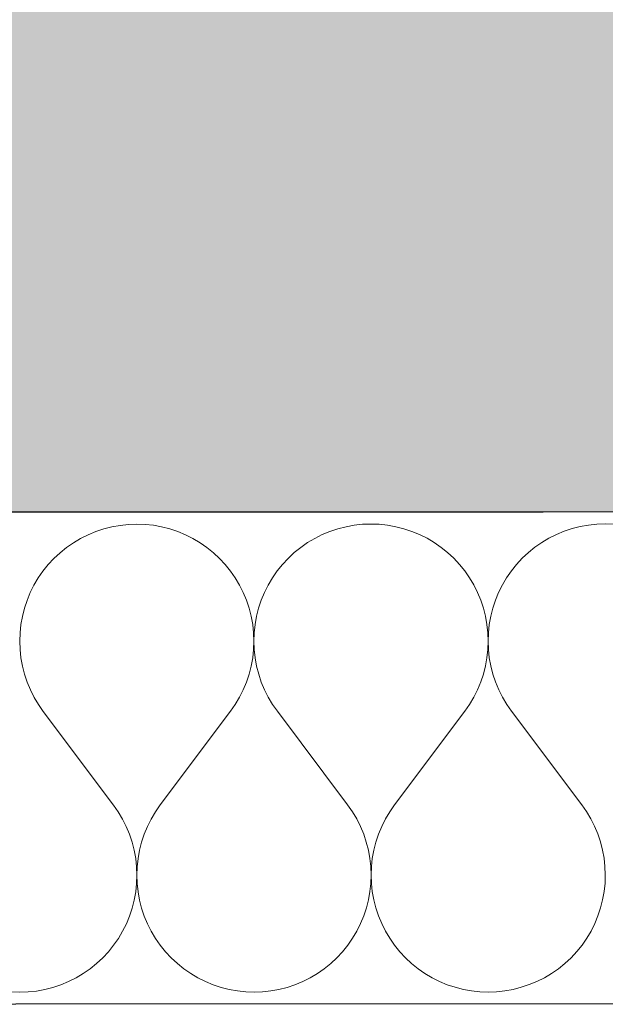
# Model space of a CAD drawing. Header units: millimetres. Extents: x -25972 to 4435, y -2839 to 20217.
# Tile 4 of 110: x -20419 to -20229, y 190 to 510. Entities that reach past the tile are written whole.
import ezdxf

# ---------------------------------------------------------------- set-up
doc = ezdxf.new("R2010")
doc.units = ezdxf.units.MM
doc.header["$MEASUREMENT"] = 0
doc.linetypes.add('Wipeout_Contour', pattern=[1000, 0, -1000])
for name, color, linetype in [('7._POHLED ZÁPADNÍ_2_3D prvky fasada nove', 7, 'Continuous'), ('7._POHLED ZÁPADNÍ_2_Konstrukce - nosné', 7, 'Continuous'), ('7._POHLED ZÁPADNÍ_2_Nové_Konstrukce - nosné', 7, 'Continuous'), ('7._POHLED ZÁPADNÍ_2_Nové_Výplně – Řezové', 7, 'Continuous'), ('7._POHLED ZÁPADNÍ_2_Výplně – Řezové', 7, 'Continuous')]:
    doc.layers.add(name, color=color, linetype=linetype)

# ---------------------------------------------------------------- blocks, each defined once
blk = doc.blocks.new('*X14', base_point=(-26263.07, -5016.56))
at = {"layer": '7._POHLED ZÁPADNÍ_2_Nové_Výplně – Řezové', "color": 21, "linetype": 'Continuous', "lineweight": 20, "true_color": 0xffaaaa}
for p, q in [((-20394.44, 343.55), (-20396.95, 342.51)), ((-20391.86, 344.42), (-20394.44, 343.55)), ((-20389.22, 345.09), (-20391.86, 344.42)), ((-20386.54, 345.57), (-20389.22, 345.09)), ((-20383.84, 345.87), (-20386.54, 345.57)), ((-20381.12, 345.96), (-20383.84, 345.87)), ((-20378.4, 345.87), (-20381.12, 345.96)), ((-20375.7, 345.58), (-20378.4, 345.87)), ((-20373.02, 345.1), (-20375.7, 345.58)), ((-20370.38, 344.43), (-20373.02, 345.1)), ((-20367.8, 343.57), (-20370.38, 344.43)), ((-20365.29, 342.53), (-20367.8, 343.57)), ((-20318.25, 343.59), (-20320.76, 342.55)), ((-20315.67, 344.45), (-20318.25, 343.59)), ((-20313.03, 345.13), (-20315.67, 344.45)), ((-20310.35, 345.61), (-20313.03, 345.13)), ((-20307.65, 345.9), (-20310.35, 345.61)), ((-20304.93, 346), (-20307.65, 345.9)), ((-20302.21, 345.91), (-20304.93, 346)), ((-20299.51, 345.62), (-20302.21, 345.91)), ((-20296.83, 345.13), (-20299.51, 345.62)), ((-20294.19, 344.46), (-20296.83, 345.13)), ((-20291.61, 343.6), (-20294.19, 344.46)), ((-20289.1, 342.56), (-20291.61, 343.6)), ((-20242.06, 343.63), (-20244.57, 342.59)), ((-20239.48, 344.49), (-20242.06, 343.63)), ((-20236.84, 345.16), (-20239.48, 344.49)), ((-20234.16, 345.65), (-20236.84, 345.16)), ((-20231.46, 345.94), (-20234.16, 345.65)), ((-20228.74, 346.04), (-20231.46, 345.94)), ((-20226.02, 345.94), (-20228.74, 346.04)), ((-20401.72, 339.9), (-20403.95, 338.35)), ((-20399.38, 341.29), (-20401.72, 339.9)), ((-20396.95, 342.51), (-20399.38, 341.29)), ((-20362.85, 341.31), (-20365.29, 342.53)), ((-20360.51, 339.92), (-20362.85, 341.31)), ((-20358.28, 338.37), (-20360.51, 339.92)), ((-20325.53, 339.94), (-20327.76, 338.39)), ((-20323.19, 341.33), (-20325.53, 339.94)), ((-20320.76, 342.55), (-20323.19, 341.33)), ((-20286.66, 341.35), (-20289.1, 342.56)), ((-20284.32, 339.96), (-20286.66, 341.35)), ((-20282.09, 338.41), (-20284.32, 339.96)), ((-20249.34, 339.98), (-20251.57, 338.42)), ((-20247, 341.37), (-20249.34, 339.98)), ((-20244.57, 342.59), (-20247, 341.37)), ((-20406.07, 336.64), (-20408.06, 334.79)), ((-20403.95, 338.35), (-20406.07, 336.64)), ((-20356.16, 336.66), (-20358.28, 338.37)), ((-20354.17, 334.81), (-20356.16, 336.66)), ((-20329.88, 336.68), (-20331.87, 334.82)), ((-20327.76, 338.39), (-20329.88, 336.68)), ((-20279.97, 336.7), (-20282.09, 338.41)), ((-20277.98, 334.85), (-20279.97, 336.7)), ((-20253.69, 336.71), (-20255.68, 334.86)), ((-20251.57, 338.42), (-20253.69, 336.71)), ((-20408.06, 334.79), (-20409.91, 332.79)), ((-20352.32, 332.82), (-20354.17, 334.81)), ((-20331.87, 334.82), (-20333.72, 332.83)), ((-20276.12, 332.86), (-20277.98, 334.85)), ((-20255.68, 334.86), (-20257.53, 332.87)), ((-20411.62, 330.67), (-20413.17, 328.44)), ((-20409.91, 332.79), (-20411.62, 330.67)), ((-20350.61, 330.7), (-20352.32, 332.82)), ((-20349.06, 328.47), (-20350.61, 330.7)), ((-20335.43, 330.71), (-20336.98, 328.47)), ((-20333.72, 332.83), (-20335.43, 330.71)), ((-20274.42, 330.74), (-20276.12, 332.86)), ((-20272.87, 328.5), (-20274.42, 330.74)), ((-20259.24, 330.75), (-20260.79, 328.51)), ((-20257.53, 332.87), (-20259.24, 330.75)), ((-20413.17, 328.44), (-20414.55, 326.1)), ((-20347.67, 326.13), (-20349.06, 328.47)), ((-20336.98, 328.47), (-20338.36, 326.13)), ((-20271.48, 326.16), (-20272.87, 328.5)), ((-20260.79, 328.51), (-20262.17, 326.17)), ((-20414.55, 326.1), (-20415.77, 323.66)), ((-20346.45, 323.7), (-20347.67, 326.13)), ((-20338.36, 326.13), (-20339.58, 323.7)), ((-20270.26, 323.73), (-20271.48, 326.16)), ((-20262.17, 326.17), (-20263.39, 323.74)), ((-20416.81, 321.15), (-20417.67, 318.57)), ((-20415.77, 323.66), (-20416.81, 321.15)), ((-20345.41, 321.18), (-20346.45, 323.7)), ((-20344.55, 318.6), (-20345.41, 321.18)), ((-20340.62, 321.18), (-20341.47, 318.6)), ((-20339.58, 323.7), (-20340.62, 321.18)), ((-20269.22, 321.22), (-20270.26, 323.73)), ((-20268.36, 318.64), (-20269.22, 321.22)), ((-20264.43, 321.22), (-20265.28, 318.64)), ((-20263.39, 323.74), (-20264.43, 321.22)), ((-20417.67, 318.57), (-20418.34, 315.93)), ((-20343.88, 315.96), (-20344.55, 318.6)), ((-20341.47, 318.6), (-20342.15, 315.97)), ((-20267.69, 316), (-20268.36, 318.64)), ((-20265.28, 318.64), (-20265.95, 316)), ((-20418.34, 315.93), (-20418.82, 313.25)), ((-20343.39, 313.29), (-20343.88, 315.96)), ((-20342.15, 315.97), (-20342.63, 313.29)), ((-20267.2, 313.32), (-20267.69, 316)), ((-20265.95, 316), (-20266.43, 313.32)), ((-20418.82, 313.25), (-20419.1, 310.55)), ((-20343.1, 310.58), (-20343.39, 313.29)), ((-20342.63, 313.29), (-20342.91, 310.58)), ((-20266.91, 310.62), (-20267.2, 313.32)), ((-20266.43, 313.32), (-20266.72, 310.62)), ((-20419.1, 310.55), (-20419.2, 307.83)), ((-20419.2, 307.83), (-20419.1, 305.11)), ((-20343.01, 307.86), (-20343.1, 310.58)), ((-20343.1, 305.14), (-20343.01, 307.86)), ((-20342.91, 310.58), (-20343.01, 307.86)), ((-20343.01, 307.86), (-20342.91, 305.14)), ((-20266.82, 307.9), (-20266.91, 310.62)), ((-20266.91, 305.18), (-20266.82, 307.9)), ((-20266.72, 310.62), (-20266.82, 307.9)), ((-20266.82, 307.9), (-20266.72, 305.18)), ((-20419.1, 305.11), (-20418.8, 302.4)), ((-20343.4, 302.44), (-20343.1, 305.14)), ((-20342.91, 305.14), (-20342.61, 302.44)), ((-20267.21, 302.48), (-20266.91, 305.18)), ((-20266.72, 305.18), (-20266.42, 302.48)), ((-20418.8, 302.4), (-20418.32, 299.73)), ((-20343.88, 299.76), (-20343.4, 302.44)), ((-20342.61, 302.44), (-20342.13, 299.76)), ((-20267.69, 299.8), (-20267.21, 302.48)), ((-20266.42, 302.48), (-20265.94, 299.8)), ((-20418.32, 299.73), (-20417.64, 297.09)), ((-20344.55, 297.13), (-20343.88, 299.76)), ((-20342.13, 299.76), (-20341.45, 297.13)), ((-20268.36, 297.16), (-20267.69, 299.8)), ((-20265.94, 299.8), (-20265.26, 297.16)), ((-20417.64, 297.09), (-20416.78, 294.51)), ((-20345.41, 294.55), (-20344.55, 297.13)), ((-20341.45, 297.13), (-20340.59, 294.55)), ((-20269.22, 294.58), (-20268.36, 297.16)), ((-20265.26, 297.16), (-20264.4, 294.58)), ((-20416.78, 294.51), (-20415.73, 292)), ((-20415.73, 292), (-20414.51, 289.57)), ((-20347.67, 289.6), (-20346.46, 292.03)), ((-20346.46, 292.03), (-20345.41, 294.55)), ((-20340.59, 294.55), (-20339.54, 292.04)), ((-20339.54, 292.04), (-20338.32, 289.6)), ((-20271.48, 289.64), (-20270.26, 292.07)), ((-20270.26, 292.07), (-20269.22, 294.58)), ((-20264.4, 294.58), (-20263.35, 292.07)), ((-20263.35, 292.07), (-20262.13, 289.64)), ((-20414.51, 289.57), (-20413.12, 287.23)), ((-20349.06, 287.26), (-20347.67, 289.6)), ((-20338.32, 289.6), (-20336.93, 287.27)), ((-20272.87, 287.3), (-20271.48, 289.64)), ((-20262.13, 289.64), (-20260.74, 287.3)), ((-20413.12, 287.23), (-20411.57, 285)), ((-20350.62, 285.03), (-20349.06, 287.26)), ((-20336.93, 287.27), (-20335.38, 285.03)), ((-20274.42, 285.06), (-20272.87, 287.3)), ((-20260.74, 287.3), (-20259.19, 285.07)), ((-20411.57, 285), (-20388.7, 254.53)), ((-20350.62, 285.03), (-20373.46, 254.54)), ((-20335.38, 285.03), (-20312.51, 254.57)), ((-20274.42, 285.06), (-20297.27, 254.58)), ((-20259.19, 285.07), (-20236.32, 254.61)), ((-20387.14, 252.3), (-20388.7, 254.53)), ((-20373.46, 254.54), (-20375.01, 252.31)), ((-20310.95, 252.34), (-20312.51, 254.57)), ((-20297.27, 254.58), (-20298.82, 252.34)), ((-20234.76, 252.37), (-20236.32, 254.61)), ((-20385.75, 249.96), (-20387.14, 252.3)), ((-20375.01, 252.31), (-20376.4, 249.97)), ((-20309.56, 250), (-20310.95, 252.34)), ((-20298.82, 252.34), (-20300.21, 250)), ((-20233.37, 250.04), (-20234.76, 252.37)), ((-20232.15, 247.6), (-20233.37, 250.04)), ((-20384.53, 247.53), (-20385.75, 249.96)), ((-20383.48, 245.02), (-20384.53, 247.53)), ((-20377.62, 247.53), (-20378.66, 245.02)), ((-20376.4, 249.97), (-20377.62, 247.53)), ((-20308.34, 247.57), (-20309.56, 250)), ((-20307.29, 245.06), (-20308.34, 247.57)), ((-20301.43, 247.57), (-20302.47, 245.06)), ((-20300.21, 250), (-20301.43, 247.57)), ((-20231.1, 245.09), (-20232.15, 247.6)), ((-20382.62, 242.44), (-20383.48, 245.02)), ((-20378.66, 245.02), (-20379.52, 242.44)), ((-20306.43, 242.48), (-20307.29, 245.06)), ((-20302.47, 245.06), (-20303.33, 242.48)), ((-20230.24, 242.51), (-20231.1, 245.09)), ((-20381.95, 239.8), (-20382.62, 242.44)), ((-20379.52, 242.44), (-20380.19, 239.8)), ((-20305.76, 239.84), (-20306.43, 242.48)), ((-20303.33, 242.48), (-20304, 239.84)), ((-20229.57, 239.88), (-20230.24, 242.51)), ((-20381.46, 237.13), (-20381.95, 239.8)), ((-20380.19, 239.8), (-20380.68, 237.13)), ((-20305.27, 237.16), (-20305.76, 239.84)), ((-20304, 239.84), (-20304.49, 237.16)), ((-20229.08, 237.2), (-20229.57, 239.88)), ((-20228.79, 234.5), (-20229.08, 237.2)), ((-20381.17, 234.42), (-20381.46, 237.13)), ((-20381.07, 231.7), (-20381.17, 234.42)), ((-20380.97, 234.42), (-20381.07, 231.7)), ((-20380.68, 237.13), (-20380.97, 234.42)), ((-20304.98, 234.46), (-20305.27, 237.16)), ((-20304.88, 231.74), (-20304.98, 234.46)), ((-20304.78, 234.46), (-20304.88, 231.74)), ((-20304.49, 237.16), (-20304.78, 234.46)), ((-20228.69, 231.78), (-20228.79, 234.5)), ((-20381.16, 228.98), (-20381.07, 231.7)), ((-20381.07, 231.7), (-20380.97, 228.98)), ((-20304.97, 229.02), (-20304.88, 231.74)), ((-20304.88, 231.74), (-20304.78, 229.02)), ((-20228.78, 229.06), (-20228.69, 231.78)), ((-20381.45, 226.28), (-20381.16, 228.98)), ((-20380.97, 228.98), (-20380.68, 226.28)), ((-20305.26, 226.32), (-20304.97, 229.02)), ((-20304.78, 229.02), (-20304.49, 226.32)), ((-20229.07, 226.35), (-20228.78, 229.06)), ((-20381.93, 223.6), (-20381.45, 226.28)), ((-20380.68, 226.28), (-20380.2, 223.6)), ((-20305.74, 223.64), (-20305.26, 226.32)), ((-20304.49, 226.32), (-20304.01, 223.64)), ((-20229.55, 223.67), (-20229.07, 226.35)), ((-20382.6, 220.96), (-20381.93, 223.6)), ((-20380.2, 223.6), (-20379.52, 220.97)), ((-20306.41, 221), (-20305.74, 223.64)), ((-20304.01, 223.64), (-20303.33, 221)), ((-20230.22, 221.04), (-20229.55, 223.67)), ((-20384.49, 215.87), (-20383.45, 218.38)), ((-20383.45, 218.38), (-20382.6, 220.96)), ((-20379.52, 220.97), (-20378.66, 218.39)), ((-20378.66, 218.39), (-20377.62, 215.87)), ((-20308.3, 215.9), (-20307.26, 218.42)), ((-20307.26, 218.42), (-20306.41, 221)), ((-20303.33, 221), (-20302.47, 218.42)), ((-20302.47, 218.42), (-20301.43, 215.91)), ((-20232.11, 215.94), (-20231.07, 218.46)), ((-20231.07, 218.46), (-20230.22, 221.04)), ((-20385.71, 213.43), (-20384.49, 215.87)), ((-20377.62, 215.87), (-20376.41, 213.44)), ((-20309.52, 213.47), (-20308.3, 215.9)), ((-20301.43, 215.91), (-20300.21, 213.48)), ((-20233.33, 213.51), (-20232.11, 215.94)), ((-20387.1, 211.09), (-20385.71, 213.43)), ((-20376.41, 213.44), (-20375.02, 211.1)), ((-20310.9, 211.13), (-20309.52, 213.47)), ((-20300.21, 213.48), (-20298.83, 211.14)), ((-20234.71, 211.17), (-20233.33, 213.51)), ((-20390.35, 206.74), (-20388.64, 208.86)), ((-20388.64, 208.86), (-20387.1, 211.09)), ((-20375.02, 211.1), (-20373.47, 208.86)), ((-20373.47, 208.86), (-20371.76, 206.75)), ((-20314.16, 206.77), (-20312.45, 208.89)), ((-20312.45, 208.89), (-20310.9, 211.13)), ((-20298.83, 211.14), (-20297.27, 208.9)), ((-20297.27, 208.9), (-20295.57, 206.78)), ((-20237.97, 206.81), (-20236.26, 208.93)), ((-20236.26, 208.93), (-20234.71, 211.17)), ((-20392.2, 204.75), (-20390.35, 206.74)), ((-20371.76, 206.75), (-20369.9, 204.76)), ((-20316.01, 204.78), (-20314.16, 206.77)), ((-20295.57, 206.78), (-20293.71, 204.79)), ((-20239.82, 204.82), (-20237.97, 206.81)), ((-20396.31, 201.18), (-20394.19, 202.89)), ((-20394.19, 202.89), (-20392.2, 204.75)), ((-20369.9, 204.76), (-20367.91, 202.9)), ((-20367.91, 202.9), (-20365.79, 201.2)), ((-20320.12, 201.22), (-20318, 202.93)), ((-20318, 202.93), (-20316.01, 204.78)), ((-20293.71, 204.79), (-20291.72, 202.94)), ((-20291.72, 202.94), (-20289.6, 201.23)), ((-20243.93, 201.25), (-20241.81, 202.96)), ((-20241.81, 202.96), (-20239.82, 204.82)), ((-20400.88, 198.24), (-20398.54, 199.63)), ((-20398.54, 199.63), (-20396.31, 201.18)), ((-20365.79, 201.2), (-20363.56, 199.64)), ((-20363.56, 199.64), (-20361.22, 198.26)), ((-20324.69, 198.27), (-20322.35, 199.66)), ((-20322.35, 199.66), (-20320.12, 201.22)), ((-20289.6, 201.23), (-20287.37, 199.68)), ((-20287.37, 199.68), (-20285.03, 198.29)), ((-20248.5, 198.31), (-20246.16, 199.7)), ((-20246.16, 199.7), (-20243.93, 201.25)), ((-20408.41, 195.12), (-20405.83, 195.98)), ((-20405.83, 195.98), (-20403.31, 197.02)), ((-20403.31, 197.02), (-20400.88, 198.24)), ((-20361.22, 198.26), (-20358.79, 197.04)), ((-20358.79, 197.04), (-20356.27, 196)), ((-20356.27, 196), (-20353.69, 195.14)), ((-20332.22, 195.15), (-20329.64, 196.01)), ((-20329.64, 196.01), (-20327.12, 197.06)), ((-20327.12, 197.06), (-20324.69, 198.27)), ((-20285.03, 198.29), (-20282.6, 197.08)), ((-20282.6, 197.08), (-20280.08, 196.04)), ((-20280.08, 196.04), (-20277.5, 195.18)), ((-20256.03, 195.19), (-20253.45, 196.05)), ((-20253.45, 196.05), (-20250.93, 197.09)), ((-20250.93, 197.09), (-20248.5, 198.31)), ((-20421.86, 193.66), (-20419.14, 193.57)), ((-20419.14, 193.57), (-20416.42, 193.66)), ((-20416.42, 193.66), (-20413.72, 193.96)), ((-20413.72, 193.96), (-20411.04, 194.44)), ((-20411.04, 194.44), (-20408.41, 195.12)), ((-20353.69, 195.14), (-20351.05, 194.47)), ((-20351.05, 194.47), (-20348.38, 193.99)), ((-20348.38, 193.99), (-20345.67, 193.7)), ((-20345.67, 193.7), (-20342.95, 193.6)), ((-20342.95, 193.6), (-20340.23, 193.7)), ((-20340.23, 193.7), (-20337.53, 193.99)), ((-20337.53, 193.99), (-20334.85, 194.48)), ((-20334.85, 194.48), (-20332.22, 195.15)), ((-20277.5, 195.18), (-20274.86, 194.51)), ((-20274.86, 194.51), (-20272.19, 194.02)), ((-20272.19, 194.02), (-20269.48, 193.73)), ((-20269.48, 193.73), (-20266.76, 193.64)), ((-20266.76, 193.64), (-20264.04, 193.74)), ((-20264.04, 193.74), (-20261.34, 194.03)), ((-20261.34, 194.03), (-20258.66, 194.51)), ((-20258.66, 194.51), (-20256.03, 195.19))]:
    blk.add_line(p, q, dxfattribs=at)

msp = doc.modelspace()

# ---------------------------------------------------------------- hatches: boundary and pattern name
at = {"layer": '7._POHLED ZÁPADNÍ_2_Výplně – Řezové', "linetype": 'Continuous', "lineweight": 13}
for points in [[(-20100.34, 724.73), (-20481.93, 349.73), (-20106.88, 349.73)], [(-20475.4, 724.73), (-20481.93, 349.73), (-20100.34, 724.73)]]:
    msp.add_hatch(color=254, dxfattribs=at).paths.add_polyline_path(points)

# ---------------------------------------------------------------- linework, layer by layer
at = {"layer": '7._POHLED ZÁPADNÍ_2_Konstrukce - nosné', "color": 7, "linetype": 'Continuous', "lineweight": 50, "flags": 128}
msp.add_lwpolyline([(-20481.93, 349.73), (-20106.88, 349.73)], dxfattribs=at)

# ---------------------------------------------------------------- next in the draw order: wipeouts: each hides what was drawn before it
at = {"color": 254, "linetype": 'Wipeout_Contour', "lineweight": 0, "ltscale": 97531.977245}
msp.add_wipeout([(-20484.72, 189.72), (-18851.17, 190.51), (-18851.24, 340.51), (-18851.24, 350.51), (-20481.93, 349.73)], dxfattribs=at).dxf.layer = '7._POHLED ZÁPADNÍ_2_Nové_Výplně – Řezové'

# ---------------------------------------------------------------- next in the draw order: linework, layer by layer
at = {"layer": '7._POHLED ZÁPADNÍ_2_Nové_Konstrukce - nosné', "color": 1, "linetype": 'Continuous', "lineweight": 25, "flags": 128}
for points in [[(-18851.24, 350.51), (-20481.93, 349.73)], [(-20644.75, 189.65), (-18851.17, 190.51)]]:
    msp.add_lwpolyline(points, dxfattribs=at)

# ---------------------------------------------------------------- next in the draw order: block references
at = {"layer": '7._POHLED ZÁPADNÍ_2_3D prvky fasada nove', "color": 9, "linetype": 'Continuous', "lineweight": 13}
msp.add_blockref('*X14', (-26263.07, -5016.56), dxfattribs=at)

doc.saveas('drawing.dxf')
